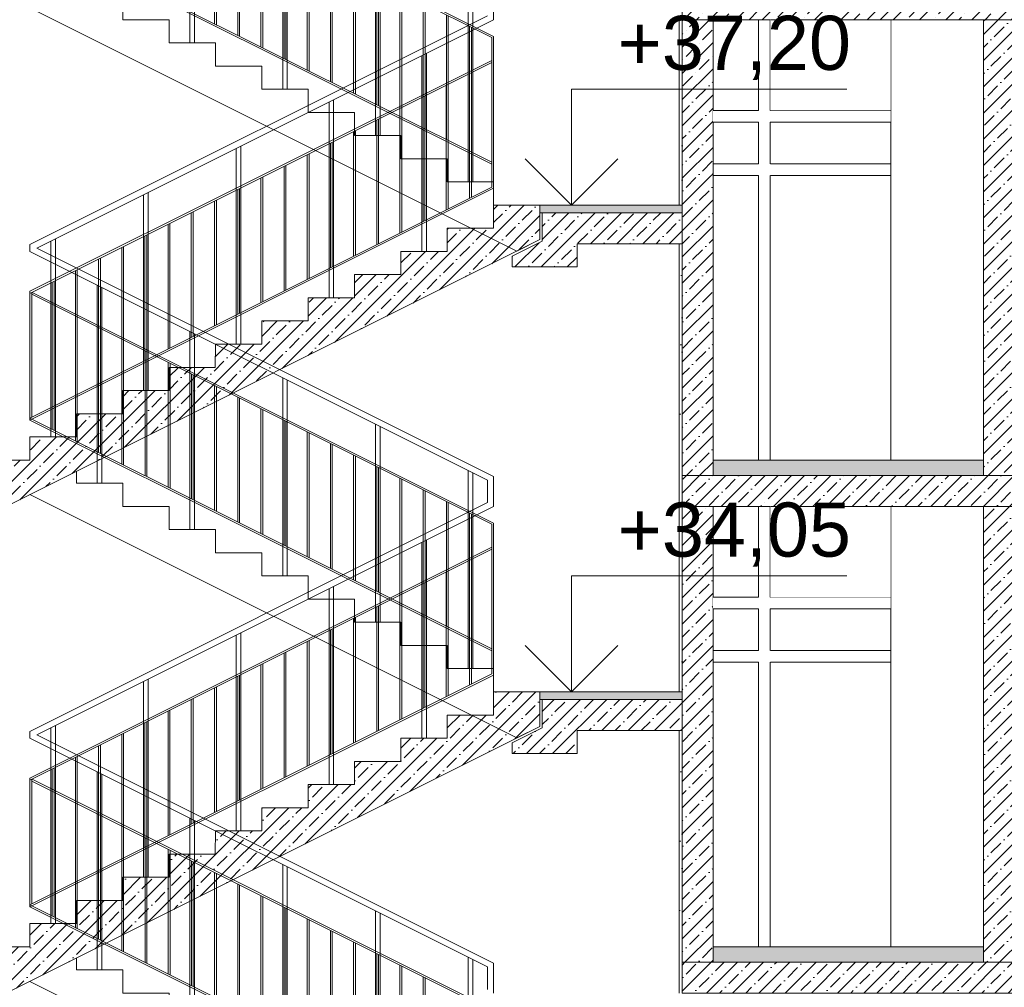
# Model space of a CAD drawing. Header units: millimetres. Extents: x -7244646 to -5701154, y 5723682 to 6071635.
# Tile 189 of 256: x -6390149 to -6383777, y 5771947 to 5778209. Entities that reach past the tile are written whole.
import ezdxf

# ---------------------------------------------------------------- set-up
doc = ezdxf.new("R2010")
doc.units = ezdxf.units.MM
doc.header["$MEASUREMENT"] = 0
doc.set_wipeout_variables(frame=1)
doc.linetypes.add('Wipeout_Contour', pattern=[1000, 0, -1000])
for name, color, linetype, lineweight in [('0_Ном._пера__1', 7, 'Continuous', 0), ('0_Ном._пера__120', 7, 'Continuous', 0), ('0_Ном._пера__18', 9, 'Continuous', 5), ('0_Ном._пера__21', 7, 'Continuous', 5), ('АР-вертикальная связь - Лестница.АР_Ном._пера__1', 7, 'Continuous', 0), ('АР-Чертеж-Размеры.АР_Ном._пера__1', 7, 'Continuous', 0)]:
    doc.layers.add(name, color=color, linetype=linetype, lineweight=lineweight)
doc.layers.add('АР-Чертеж-Размеры.АР', color=7, linetype='Continuous')
doc.styles.add('РЎР“Р•РќР•Р\xa0Р\x98Р\xa0_РЎРўР\x98Р›Р¬_2', font='arial.ttf')
doc.dimstyles.new('СГЕНЕРИР_СТИЛЬ__1', dxfattribs={"dimtxt": 500, "dimasz": 237.5, "dimexe": 0.18, "dimexo": 43263.067461, "dimgap": 0, "dimtad": 1, "dimlfac": 0.001, "dimzin": 0, "dimdsep": 46, "dimtxsty": 'РЎР“Р•РќР•Р\xa0Р\x98Р\xa0_РЎРўР\x98Р›Р¬_2', "dimblk": 'ARROWHEAD_6', "dimblk1": 'ARROWHEAD_6', "dimblk2": 'ARROWHEAD_6', "dimcen": 0.09, "dimclrd": 7, "dimclre": 7, "dimclrt": 7, "dimadec": 0, "dimazin": 0, "dimtfac": 1, "dimtdec": 4, "dimtmove": 2, "dimatfit": 3, "dimfxl": 1, "dimtolj": 1, "dimtzin": 0, "dimarcsym": 0})
pattern_1 = [(45, (-7387333.12, 5739809.18), (-84.852814, 84.852814), []), (45, (-7387375.54, 5739851.61), (-84.852814, 84.852814), [90, -30, 0, -30])]
pattern_2 = [(45, (-7387333.12, 5740159.18), (-111.369318, 111.369318), [0, -105, 0, -157.5]), (110, (-7386983.12, 5740159.18), (148.001588, 53.868173), [0, -77, 0, -133])]

# ---------------------------------------------------------------- blocks, each defined once
blk = doc.blocks.new('*D52', base_point=(-7387333.1, 5739809.2))
at = {"layer": 'АР-Чертеж-Размеры.АР_Ном._пера__1', "color": 7, "linetype": 'Continuous', "lineweight": 0, "transparency": 16777216}
for p, q in [((-6411439.3, 5858499.2), (-6411439.3, 5858686.7)), ((-6411314.3, 5858374.2), (-6411564.3, 5858624.2)), ((-6388218.7, 5858499.2), (-6411673.7, 5858499.2)), ((-6411439.3, 5738589.2), (-6411439.3, 5858499.2)), ((-6411564.3, 5738714.2), (-6411314.3, 5738464.2)), ((-6411204.9, 5738589.2), (-6411673.7, 5738589.2)), ((-6411439.3, 5738401.7), (-6411439.3, 5738589.2))]:
    blk.add_line(p, q, dxfattribs=at)
at = {"layer": 'АР-Чертеж-Размеры.АР_Ном._пера__1', "color": 7, "lineweight": 0, "transparency": 16777216, "insert": (-6411889.3, 5853972.3), "char_height": 500, "attachment_point": 7, "rotation": 90, "style": 'РЎР“Р•РќР•Р\xa0Р\x98Р\xa0_РЎРўР\x98Р›Р¬_2'}
blk.add_mtext('\\A1;{\\pql;\\fArial|b0|i0|c204|p0;\\W1.000000;119,91}', dxfattribs=at)
blk = doc.blocks.new('ARROWHEAD_6')
at = {"color": 0, "linetype": 'Continuous', "lineweight": 0}
for p, q in [((-0.5, -0.5), (0.5, 0.5)), ((0, 0), (-1, 0))]:
    blk.add_line(p, q, dxfattribs=at)
blk = doc.blocks.new('Линейный Размер_48_3', base_point=(-6386578.7, 5745359.2))
at = {"layer": 'АР-Чертеж-Размеры.АР_Ном._пера__1', "color": 7, "linetype": 'Continuous', "lineweight": 0}
for p, q in [((-6386578.7, 5777009.2), (-6386578.7, 5777759.2)), ((-6386578.7, 5777759.2), (-6384797.2, 5777759.2)), ((-6386578.7, 5777009.2), (-6386878.7, 5777309.2)), ((-6386278.7, 5777309.2), (-6386578.7, 5777009.2)), ((-6386578.7, 5777009.2), (-6386803.7, 5777009.2)), ((-6386578.7, 5777009.2), (-6386353.7, 5777009.2)), ((-6386578.7, 5773859.2), (-6386578.7, 5774609.2)), ((-6386578.7, 5774609.2), (-6384797.2, 5774609.2)), ((-6386578.7, 5773859.2), (-6386878.7, 5774159.2)), ((-6386278.7, 5774159.2), (-6386578.7, 5773859.2)), ((-6386578.7, 5773859.2), (-6386803.7, 5773859.2)), ((-6386578.7, 5773859.2), (-6386353.7, 5773859.2))]:
    blk.add_line(p, q, dxfattribs=at)
at = {"layer": 'АР-Чертеж-Размеры.АР_Ном._пера__1', "color": 7, "lineweight": 0, "char_height": 350, "attachment_point": 7, "style": 'РЎР“Р•РќР•Р\xa0Р\x98Р\xa0_РЎРўР\x98Р›Р¬_2'}
for s, insert in [('\\A1;{\\pql;\\fArial|b0|i0|c204|p0;\\W1.000000;+37,20}', (-6386278.7, 5777819.2)), ('\\A1;{\\pql;\\fArial|b0|i0|c204|p0;\\W1.000000;+34,05}', (-6386278.7, 5774669.2))]:
    blk.add_mtext(s, dxfattribs=dict(at, insert=insert))

msp = doc.modelspace()

# ---------------------------------------------------------------- hatches: boundary and pattern name
at = {"layer": '0_Ном._пера__1', "linetype": 'Continuous', "lineweight": 0}
h = msp.add_hatch(dxfattribs=at)
h.set_pattern_fill('ШТУКАТУРКА__ГИПС_01_0003', style=0, pattern_type=2)
h.set_pattern_definition(pattern_2)
h.paths.add_polyline_path([(-6385882.134, 5778209.18), (-6385882.134, 5777009.18), (-6385862.134, 5777009.18), (-6385862.134, 5778209.18)])
h = msp.add_hatch(dxfattribs=at)
h.set_pattern_fill('ЖЕЛЕЗОБЕТОН__PROJECT__0003', style=0, pattern_type=2)
h.set_pattern_definition(pattern_1)
h.paths.add_polyline_path([(-6383662.356, 5778209.18), (-6383912.356, 5778209.18), (-6383912.356, 5775259.18), (-6383662.356, 5775259.18)])
h = msp.add_hatch(dxfattribs=at)
h.set_pattern_fill('ШТУКАТУРКА__ГИПС_01_0003', style=0, pattern_type=2)
h.set_pattern_definition(pattern_2)
h.paths.add_polyline_path([(-6385882.134, 5776759.18), (-6385882.134, 5775274.18), (-6385862.134, 5775274.18), (-6385862.134, 5776759.18)])
h = msp.add_hatch(dxfattribs=at)
h.set_pattern_fill('ШТУКАТУРКА__ГИПС_01_0003', style=0, pattern_type=2)
h.set_pattern_definition(pattern_2)
h.paths.add_polyline_path([(-6385882.134, 5775059.18), (-6385882.134, 5773859.18), (-6385862.134, 5773859.18), (-6385862.134, 5775059.18)])
h = msp.add_hatch(dxfattribs=at)
h.set_pattern_fill('ЖЕЛЕЗОБЕТОН__PROJECT__0003', style=0, pattern_type=2)
h.set_pattern_definition(pattern_1)
h.paths.add_polyline_path([(-6383662.356, 5775059.18), (-6383912.356, 5775059.18), (-6383912.356, 5772109.18), (-6383662.356, 5772109.18)])
h = msp.add_hatch(dxfattribs=at)
h.set_pattern_fill('ШТУКАТУРКА__ГИПС_01_0003', style=0, pattern_type=2)
h.set_pattern_definition(pattern_2)
h.paths.add_polyline_path([(-6385882.134, 5773609.18), (-6385882.134, 5772124.18), (-6385862.134, 5772124.18), (-6385862.134, 5773609.18)])
h = msp.add_hatch(dxfattribs=at)
h.set_pattern_fill('ЖЕЛЕЗОБЕТОН__PROJECT__0003', style=0, pattern_type=2)
h.set_pattern_definition(pattern_1)
h.paths.add_polyline_path([(-6385862.134, 5772109.18), (-6385862.134, 5771909.18), (-6378784.171, 5771909.18), (-6378784.171, 5772109.18)])
at = {"layer": '0_Ном._пера__18', "linetype": 'Continuous', "lineweight": 5}
for points in [[(-6386782.137, 5776959.18), (-6385862.134, 5776959.18), (-6385862.134, 5777009.18), (-6386782.137, 5777009.18)], [(-6385662.134, 5775259.18), (-6383912.356, 5775259.18), (-6383912.356, 5775359.18), (-6385662.134, 5775359.18)], [(-6386782.137, 5773809.18), (-6385862.134, 5773809.18), (-6385862.134, 5773859.18), (-6386782.137, 5773859.18)], [(-6385662.134, 5772109.18), (-6383912.356, 5772109.18), (-6383912.356, 5772209.18), (-6385662.134, 5772209.18)]]:
    msp.add_hatch(color=9, dxfattribs=at).paths.add_polyline_path(points)
at = {"layer": 'АР-вертикальная связь - Лестница.АР_Ном._пера__1', "linetype": 'Continuous', "lineweight": 0}
h = msp.add_hatch(dxfattribs=at)
h.set_pattern_fill('ЖЕЛЕЗОБЕТОН__PROJECT__0003', style=0, pattern_type=2)
h.set_pattern_definition(pattern_1)
h.paths.add_polyline_path([(-6390382.137, 5775359.18), (-6390382.137, 5775152.344), (-6390215.366, 5775068.958), (-6390088.539, 5775132.372), (-6386782.137, 5776785.573), (-6386782.137, 5777009.18), (-6386807.137, 5777009.18), (-6387082.137, 5777009.18), (-6387082.137, 5776859.18), (-6387382.137, 5776859.18), (-6387382.137, 5776709.18), (-6387682.137, 5776709.18), (-6387682.137, 5776559.18), (-6387982.137, 5776559.18), (-6387982.137, 5776409.18), (-6388282.137, 5776409.18), (-6388282.137, 5776259.18), (-6388582.137, 5776259.18), (-6388582.137, 5776109.18), (-6388882.137, 5776109.18), (-6388882.858, 5775959.18), (-6389182.137, 5775959.18), (-6389182.137, 5775809.18), (-6389482.137, 5775809.18), (-6389482.137, 5775659.18), (-6389782.137, 5775659.18), (-6389782.137, 5775509.18), (-6390082.137, 5775509.18), (-6390082.137, 5775359.18)])
h = msp.add_hatch(dxfattribs=at)
h.set_pattern_fill('ЖЕЛЕЗОБЕТОН__PROJECT__0003', style=0, pattern_type=2)
h.set_pattern_definition(pattern_1)
h.paths.add_polyline_path([(-6386767.137, 5776776.303), (-6386962.137, 5776678.803), (-6386962.137, 5776609.18), (-6386542.137, 5776609.18), (-6386542.137, 5776759.18), (-6385862.134, 5776759.18), (-6385862.134, 5776799.18), (-6385862.134, 5776959.18), (-6386767.137, 5776959.18)])
h = msp.add_hatch(dxfattribs=at)
h.set_pattern_fill('ЖЕЛЕЗОБЕТОН__PROJECT__0003', style=0, pattern_type=2)
h.set_pattern_definition(pattern_1)
h.paths.add_polyline_path([(-6390382.137, 5772209.18), (-6390382.137, 5772002.344), (-6390215.366, 5771918.958), (-6390088.539, 5771982.372), (-6386782.137, 5773635.573), (-6386782.137, 5773859.18), (-6386807.137, 5773859.18), (-6387082.137, 5773859.18), (-6387082.137, 5773709.18), (-6387382.137, 5773709.18), (-6387382.137, 5773559.18), (-6387682.137, 5773559.18), (-6387682.137, 5773409.18), (-6387982.137, 5773409.18), (-6387982.137, 5773259.18), (-6388282.137, 5773259.18), (-6388282.137, 5773109.18), (-6388582.137, 5773109.18), (-6388582.137, 5772959.18), (-6388882.137, 5772959.18), (-6388882.858, 5772809.18), (-6389182.137, 5772809.18), (-6389182.137, 5772659.18), (-6389482.137, 5772659.18), (-6389482.137, 5772509.18), (-6389782.137, 5772509.18), (-6389782.137, 5772359.18), (-6390082.137, 5772359.18), (-6390082.137, 5772209.18)])
h = msp.add_hatch(dxfattribs=at)
h.set_pattern_fill('ЖЕЛЕЗОБЕТОН__PROJECT__0003', style=0, pattern_type=2)
h.set_pattern_definition(pattern_1)
h.paths.add_polyline_path([(-6386767.137, 5773626.303), (-6386962.137, 5773528.803), (-6386962.137, 5773459.18), (-6386542.137, 5773459.18), (-6386542.137, 5773609.18), (-6385862.134, 5773609.18), (-6385862.134, 5773649.18), (-6385862.134, 5773809.18), (-6386767.137, 5773809.18)])

# ---------------------------------------------------------------- linework, layer by layer
at = {"layer": '0_Ном._пера__1', "color": 7, "linetype": 'Continuous', "lineweight": 0}
for p, q in [((-6385882.134, 5778209.18), (-6385882.137, 5777009.18)), ((-6385862.134, 5778209.18), (-6385882.134, 5778209.18)), ((-6385662.134, 5778209.18), (-6385862.134, 5778209.18)), ((-6384512.353, 5775359.18), (-6384512.353, 5778209.18)), ((-6383912.356, 5778209.18), (-6383912.356, 5775374.18)), ((-6385291.529, 5777276.68), (-6384512.353, 5777276.68)), ((-6385291.529, 5777201.68), (-6384512.353, 5777201.68)), ((-6385882.137, 5776759.18), (-6385882.133, 5775059.18)), ((-6385882.134, 5775059.18), (-6385882.137, 5773859.18)), ((-6385862.134, 5775059.18), (-6385882.134, 5775059.18)), ((-6385662.134, 5775059.18), (-6385862.134, 5775059.18)), ((-6384512.353, 5772209.18), (-6384512.353, 5775059.18)), ((-6383912.356, 5775059.18), (-6383912.356, 5772224.18)), ((-6385291.529, 5774126.68), (-6384512.353, 5774126.68)), ((-6385291.529, 5774051.68), (-6384512.353, 5774051.68)), ((-6385882.137, 5773609.18), (-6385882.133, 5771909.18))]:
    msp.add_line(p, q, dxfattribs=at)
at = {"layer": '0_Ном._пера__1', "color": 7, "linetype": 'Continuous', "lineweight": 0, "flags": 128}
for points in [[(-6386782.137, 5776959.18), (-6385862.134, 5776959.18), (-6385862.134, 5777009.18), (-6386782.137, 5777009.18)], [(-6385662.134, 5775259.18), (-6383912.356, 5775259.18), (-6383912.356, 5775359.18), (-6385662.134, 5775359.18)], [(-6386782.137, 5773809.18), (-6385862.134, 5773809.18), (-6385862.134, 5773859.18), (-6386782.137, 5773859.18)], [(-6385662.134, 5772109.18), (-6383912.356, 5772109.18), (-6383912.356, 5772209.18), (-6385662.134, 5772209.18)]]:
    msp.add_lwpolyline(points, close=True, dxfattribs=at)
at = {"layer": '0_Ном._пера__120', "color": 7, "linetype": 'Continuous', "lineweight": 0}
for p, q in [((-6387093.986, 5778093.764), (-6390070.287, 5779581.914)), ((-6387082.137, 5778101.255), (-6390068.645, 5779594.509)), ((-6387093.986, 5777287.18), (-6390082.137, 5778781.255)), ((-6387093.986, 5777273.764), (-6390082.137, 5778767.839)), ((-6387082.137, 5778403.616), (-6387082.137, 5778208.819)), ((-6390082.137, 5776753.541), (-6387122.137, 5778233.541)), ((-6390037.34, 5776731.218), (-6387082.137, 5778208.819)), ((-6390082.137, 5776451.18), (-6387093.986, 5777945.255)), ((-6390082.137, 5776437.764), (-6387093.986, 5777931.839)), ((-6390082.137, 5775631.18), (-6387093.986, 5777125.255)), ((-6390082.137, 5775617.764), (-6387082.137, 5777117.764)), ((-6390082.137, 5776753.541), (-6390082.137, 5776708.895)), ((-6387122.137, 5775228.895), (-6390082.137, 5776708.895)), ((-6387082.137, 5775253.616), (-6390037.34, 5776731.218)), ((-6387082.137, 5774951.255), (-6390068.645, 5776444.509)), ((-6387093.986, 5774943.764), (-6390070.287, 5776431.914)), ((-6387093.986, 5774137.18), (-6390082.137, 5775631.255)), ((-6387093.986, 5774123.764), (-6390082.137, 5775617.839)), ((-6387122.137, 5775228.895), (-6387122.137, 5775083.541)), ((-6387082.137, 5775253.616), (-6387082.137, 5775058.819)), ((-6390082.137, 5773603.541), (-6387122.137, 5775083.541)), ((-6390037.34, 5773581.218), (-6387082.137, 5775058.819)), ((-6390082.137, 5773301.18), (-6387093.986, 5774795.255)), ((-6390082.137, 5773287.764), (-6387093.986, 5774781.839)), ((-6390082.137, 5772481.18), (-6387093.986, 5773975.255)), ((-6390082.137, 5772467.764), (-6387082.137, 5773967.764)), ((-6390082.137, 5773603.541), (-6390082.137, 5773558.895)), ((-6387082.137, 5772103.616), (-6390037.34, 5773581.218)), ((-6387122.137, 5772078.895), (-6390082.137, 5773558.895)), ((-6387093.986, 5771793.764), (-6390070.287, 5773281.914)), ((-6387082.137, 5771801.255), (-6390068.645, 5773294.509)), ((-6387093.986, 5770987.18), (-6390082.137, 5772481.255)), ((-6387093.986, 5770973.764), (-6390082.137, 5772467.839)), ((-6387122.137, 5772078.895), (-6387122.137, 5771933.541)), ((-6387082.137, 5772103.616), (-6387082.137, 5771908.819))]:
    msp.add_line(p, q, dxfattribs=at)
for points in [[(-6389046.986, 5779341.319), (-6389046.986, 5778059.18)], [(-6389016.986, 5779326.319), (-6389016.986, 5778059.18)], [(-6388887.836, 5778184.105), (-6388887.836, 5778990.688)], [(-6388446.988, 5779041.32), (-6388446.988, 5777759.18)], [(-6388416.988, 5779026.32), (-6388416.988, 5777759.18)], [(-6388875.986, 5778178.18), (-6388875.986, 5778984.764)], [(-6388737.836, 5778109.105), (-6388737.836, 5778915.688)], [(-6388725.986, 5778103.18), (-6388725.986, 5778909.764)], [(-6388587.836, 5778034.105), (-6388587.836, 5778840.688)], [(-6388575.986, 5778028.18), (-6388575.986, 5778834.764)], [(-6388437.986, 5777959.18), (-6388437.986, 5778765.761)], [(-6388426.137, 5777953.255), (-6388426.137, 5778759.839)], [(-6387846.984, 5778741.318), (-6387846.984, 5777459.18)], [(-6388287.836, 5777884.105), (-6388287.836, 5778690.688)], [(-6388275.986, 5777878.18), (-6388275.986, 5778684.764)], [(-6387816.984, 5778726.318), (-6387816.984, 5777459.18)], [(-6388137.836, 5777809.105), (-6388137.836, 5778615.688)], [(-6388125.986, 5777803.18), (-6388125.986, 5778609.764)], [(-6387987.836, 5777734.105), (-6387987.836, 5778540.688)], [(-6387975.986, 5777728.18), (-6387975.986, 5778534.764)], [(-6390082.137, 5778285.573), (-6386932.137, 5776710.573), (-6386782.137, 5776785.573), (-6386782.137, 5777009.18), (-6387082.137, 5777009.18), (-6387082.137, 5777159.18), (-6387382.137, 5777159.18), (-6387382.137, 5777309.18), (-6387682.137, 5777309.18), (-6387682.137, 5777459.18), (-6387982.137, 5777459.18), (-6387982.137, 5777609.18), (-6388282.137, 5777609.18), (-6388282.137, 5777759.18), (-6388582.137, 5777759.18), (-6388582.137, 5777909.18), (-6388882.137, 5777909.18), (-6388882.137, 5778059.18), (-6389182.137, 5778059.18), (-6389182.137, 5778209.18), (-6389482.137, 5778209.18), (-6389482.137, 5778359.18), (-6389782.137, 5778359.18), (-6389782.137, 5778435.573)], [(-6387837.986, 5777659.18), (-6387837.986, 5778465.761)], [(-6387826.137, 5777653.255), (-6387826.137, 5778459.839)], [(-6387246.986, 5778441.319), (-6387246.986, 5777159.18)], [(-6387216.986, 5778426.319), (-6387216.986, 5777159.18)], [(-6387687.836, 5777584.105), (-6387687.836, 5778390.688)], [(-6387675.986, 5777578.18), (-6387675.986, 5778384.764)], [(-6387537.836, 5777509.105), (-6387537.836, 5778315.688)], [(-6387525.986, 5777503.18), (-6387525.986, 5778309.764)], [(-6387387.836, 5777434.105), (-6387387.836, 5778240.688)], [(-6387375.986, 5777428.18), (-6387375.986, 5778234.764)], [(-6387237.986, 5777359.18), (-6387237.986, 5778165.761)], [(-6387226.137, 5777353.255), (-6387226.137, 5778159.839)], [(-6387082.137, 5777267.764), (-6387082.137, 5778101.255)], [(-6387093.986, 5777273.688), (-6387093.986, 5778093.764)], [(-6387547.137, 5777976.319), (-6387547.137, 5776709.18)], [(-6387517.137, 5777991.319), (-6387517.137, 5776709.18)], [(-6387093.986, 5777125.255), (-6387093.986, 5777934.839)], [(-6387082.137, 5777117.764), (-6387082.137, 5777940.764)], [(-6387237.986, 5777053.255), (-6387237.986, 5777859.839)], [(-6387226.137, 5777059.177), (-6387226.137, 5777865.764)], [(-6387387.986, 5776978.255), (-6387387.986, 5777784.839)], [(-6387376.137, 5776984.18), (-6387376.137, 5777790.764)], [(-6387526.137, 5776909.18), (-6387526.137, 5777715.761)], [(-6388147.137, 5777676.319), (-6388147.137, 5776409.18)], [(-6388117.137, 5777691.319), (-6388117.137, 5776409.18)], [(-6387537.986, 5776903.255), (-6387537.986, 5777709.839)], [(-6387688.137, 5776828.18), (-6387688.137, 5777634.764)], [(-6387676.287, 5776834.105), (-6387676.287, 5777640.688)], [(-6387838.137, 5776753.18), (-6387838.137, 5777559.764)], [(-6387826.287, 5776759.105), (-6387826.287, 5777565.688)], [(-6387988.137, 5776678.18), (-6387988.137, 5777484.764)], [(-6387976.287, 5776684.105), (-6387976.287, 5777490.688)], [(-6388137.986, 5776603.255), (-6388137.986, 5777409.839)], [(-6388126.137, 5776609.18), (-6388126.137, 5777415.761)], [(-6388747.135, 5777376.32), (-6388747.135, 5776109.18)], [(-6388717.135, 5777391.32), (-6388717.135, 5776109.18)], [(-6388288.137, 5776528.18), (-6388288.137, 5777334.764)], [(-6388276.287, 5776534.105), (-6388276.287, 5777340.688)], [(-6388438.137, 5776453.18), (-6388438.137, 5777259.764)], [(-6388426.287, 5776459.105), (-6388426.287, 5777265.688)], [(-6388588.137, 5776378.18), (-6388588.137, 5777184.764)], [(-6388576.287, 5776384.105), (-6388576.287, 5777190.688)], [(-6389347.139, 5777076.318), (-6389347.139, 5775809.18)], [(-6389317.139, 5777091.318), (-6389317.139, 5775809.18)], [(-6388737.986, 5776303.255), (-6388737.986, 5777109.839)], [(-6388726.137, 5776309.18), (-6388726.137, 5777115.761)], [(-6388888.137, 5776228.18), (-6388888.137, 5777034.764)], [(-6388876.287, 5776234.105), (-6388876.287, 5777040.688)], [(-6390382.137, 5775359.18), (-6390082.137, 5775359.18), (-6390082.137, 5775509.18), (-6389782.137, 5775509.18), (-6389782.137, 5775659.18), (-6389482.137, 5775659.18), (-6389482.137, 5775809.18), (-6389182.137, 5775809.18), (-6389182.137, 5775959.18), (-6388882.858, 5775959.18), (-6388882.137, 5776109.18), (-6388582.137, 5776109.18), (-6388582.137, 5776259.18), (-6388282.137, 5776259.18), (-6388282.137, 5776409.18), (-6387982.137, 5776409.18), (-6387982.137, 5776559.18), (-6387682.137, 5776559.18), (-6387682.137, 5776709.18), (-6387382.137, 5776709.18), (-6387382.137, 5776859.18), (-6387082.137, 5776859.18), (-6387082.137, 5777009.18), (-6386782.137, 5777009.18), (-6386782.137, 5776785.573), (-6390215.366, 5775068.958)], [(-6389038.137, 5776153.18), (-6389038.137, 5776959.764)], [(-6389026.287, 5776159.105), (-6389026.287, 5776965.688)], [(-6389176.287, 5776084.105), (-6389176.287, 5776890.688)], [(-6389188.137, 5776078.18), (-6389188.137, 5776884.764)], [(-6389947.137, 5776776.319), (-6389947.137, 5775509.18)], [(-6389917.137, 5776791.319), (-6389917.137, 5775509.18)], [(-6389337.986, 5776003.255), (-6389337.986, 5776809.839)], [(-6389326.137, 5776009.18), (-6389326.137, 5776815.761)], [(-6389488.137, 5775928.18), (-6389488.137, 5776734.764)], [(-6389476.287, 5775934.105), (-6389476.287, 5776740.688)], [(-6389638.137, 5775853.18), (-6389638.137, 5776659.764)], [(-6389626.287, 5775859.105), (-6389626.287, 5776665.688)], [(-6389788.137, 5775778.18), (-6389788.137, 5776584.764)], [(-6389776.287, 5775784.105), (-6389776.287, 5776590.688)], [(-6389937.986, 5775703.255), (-6389937.986, 5776509.839)], [(-6389926.137, 5775709.18), (-6389926.137, 5776515.761)], [(-6390082.137, 5775617.764), (-6390082.137, 5776451.18)], [(-6390070.287, 5775637.105), (-6390070.287, 5776443.688)], [(-6389646.986, 5776491.319), (-6389646.986, 5775209.18)], [(-6389616.986, 5776476.319), (-6389616.986, 5775209.18)], [(-6389937.986, 5775559.177), (-6389937.986, 5776365.764)], [(-6389926.137, 5775553.255), (-6389926.137, 5776359.839)], [(-6389787.986, 5775484.18), (-6389787.986, 5776290.764)], [(-6389776.137, 5775478.255), (-6389776.137, 5776284.839)], [(-6389637.986, 5775409.18), (-6389637.986, 5776215.761)], [(-6389626.137, 5775403.255), (-6389626.137, 5776209.839)], [(-6389046.986, 5776191.319), (-6389046.986, 5774909.18)], [(-6389487.836, 5775334.105), (-6389487.836, 5776140.688)], [(-6389475.986, 5775328.18), (-6389475.986, 5776134.764)], [(-6389016.986, 5776176.319), (-6389016.986, 5774909.18)], [(-6389337.836, 5775259.105), (-6389337.836, 5776065.688)], [(-6389325.986, 5775253.18), (-6389325.986, 5776059.764)], [(-6389187.836, 5775184.105), (-6389187.836, 5775990.688)], [(-6389175.986, 5775178.18), (-6389175.986, 5775984.764)], [(-6389037.986, 5775109.18), (-6389037.986, 5775915.761)], [(-6389026.137, 5775103.255), (-6389026.137, 5775909.839)], [(-6388446.988, 5775891.32), (-6388446.988, 5774609.18)], [(-6388416.988, 5775876.32), (-6388416.988, 5774609.18)], [(-6388887.836, 5775034.105), (-6388887.836, 5775840.688)], [(-6388875.986, 5775028.18), (-6388875.986, 5775834.764)], [(-6388737.836, 5774959.105), (-6388737.836, 5775765.688)], [(-6388725.986, 5774953.18), (-6388725.986, 5775759.764)], [(-6388587.836, 5774884.105), (-6388587.836, 5775690.688)], [(-6388575.986, 5774878.18), (-6388575.986, 5775684.764)], [(-6388437.986, 5774809.18), (-6388437.986, 5775615.761)], [(-6388426.137, 5774803.255), (-6388426.137, 5775609.839)], [(-6387846.984, 5775591.318), (-6387846.984, 5774309.18)], [(-6387816.984, 5775576.318), (-6387816.984, 5774309.18)], [(-6388287.836, 5774734.105), (-6388287.836, 5775540.688)], [(-6388275.986, 5774728.18), (-6388275.986, 5775534.764)], [(-6388137.836, 5774659.105), (-6388137.836, 5775465.688)], [(-6388125.986, 5774653.18), (-6388125.986, 5775459.764)], [(-6387987.836, 5774584.105), (-6387987.836, 5775390.688)], [(-6387975.986, 5774578.18), (-6387975.986, 5775384.764)], [(-6387837.986, 5774509.18), (-6387837.986, 5775315.761)], [(-6387826.137, 5774503.255), (-6387826.137, 5775309.839)], [(-6390082.137, 5775135.573), (-6386932.137, 5773560.573), (-6386782.137, 5773635.573), (-6386782.137, 5773859.18), (-6387082.137, 5773859.18), (-6387082.137, 5774009.18), (-6387382.137, 5774009.18), (-6387382.137, 5774159.18), (-6387682.137, 5774159.18), (-6387682.137, 5774309.18), (-6387982.137, 5774309.18), (-6387982.137, 5774459.18), (-6388282.137, 5774459.18), (-6388282.137, 5774609.18), (-6388582.137, 5774609.18), (-6388582.137, 5774759.18), (-6388882.137, 5774759.18), (-6388882.137, 5774909.18), (-6389182.137, 5774909.18), (-6389182.137, 5775059.18), (-6389482.137, 5775059.18), (-6389482.137, 5775209.18), (-6389782.137, 5775209.18), (-6389782.137, 5775285.573)], [(-6387687.836, 5774434.105), (-6387687.836, 5775240.688)], [(-6387675.986, 5774428.18), (-6387675.986, 5775234.764)], [(-6387246.986, 5775291.319), (-6387246.986, 5774009.18)], [(-6387216.986, 5775276.319), (-6387216.986, 5774009.18)], [(-6387537.836, 5774359.105), (-6387537.836, 5775165.688)], [(-6387525.986, 5774353.18), (-6387525.986, 5775159.764)], [(-6387387.836, 5774284.105), (-6387387.836, 5775090.688)], [(-6387375.986, 5774278.18), (-6387375.986, 5775084.764)], [(-6387237.986, 5774209.18), (-6387237.986, 5775015.761)], [(-6387226.137, 5774203.255), (-6387226.137, 5775009.839)], [(-6387093.986, 5774123.688), (-6387093.986, 5774943.764)], [(-6387082.137, 5774117.764), (-6387082.137, 5774951.255)], [(-6387547.137, 5774826.319), (-6387547.137, 5773559.18)], [(-6387517.137, 5774841.319), (-6387517.137, 5773559.18)], [(-6387093.986, 5773975.255), (-6387093.986, 5774784.839)], [(-6387082.137, 5773967.764), (-6387082.137, 5774790.764)], [(-6387237.986, 5773903.255), (-6387237.986, 5774709.839)], [(-6387226.137, 5773909.177), (-6387226.137, 5774715.764)], [(-6387387.986, 5773828.255), (-6387387.986, 5774634.839)], [(-6387376.137, 5773834.18), (-6387376.137, 5774640.764)], [(-6388117.137, 5774541.319), (-6388117.137, 5773259.18)], [(-6387537.986, 5773753.255), (-6387537.986, 5774559.839)], [(-6387526.137, 5773759.18), (-6387526.137, 5774565.761)], [(-6388147.137, 5774526.319), (-6388147.137, 5773259.18)], [(-6387688.137, 5773678.18), (-6387688.137, 5774484.764)], [(-6387676.287, 5773684.105), (-6387676.287, 5774490.688)], [(-6387838.137, 5773603.18), (-6387838.137, 5774409.764)], [(-6387826.287, 5773609.105), (-6387826.287, 5774415.688)], [(-6387976.287, 5773534.105), (-6387976.287, 5774340.688)], [(-6387988.137, 5773528.18), (-6387988.137, 5774334.764)], [(-6388747.135, 5774226.32), (-6388747.135, 5772959.18)], [(-6388717.135, 5774241.32), (-6388717.135, 5772959.18)], [(-6388137.986, 5773453.255), (-6388137.986, 5774259.839)], [(-6388126.137, 5773459.18), (-6388126.137, 5774265.761)], [(-6388288.137, 5773378.18), (-6388288.137, 5774184.764)], [(-6388276.287, 5773384.105), (-6388276.287, 5774190.688)], [(-6388438.137, 5773303.18), (-6388438.137, 5774109.764)], [(-6388426.287, 5773309.105), (-6388426.287, 5774115.688)], [(-6388588.137, 5773228.18), (-6388588.137, 5774034.764)], [(-6388576.287, 5773234.105), (-6388576.287, 5774040.688)], [(-6388737.986, 5773153.255), (-6388737.986, 5773959.839)], [(-6388726.137, 5773159.18), (-6388726.137, 5773965.761)], [(-6389347.139, 5773926.318), (-6389347.139, 5772659.18)], [(-6389317.139, 5773941.318), (-6389317.139, 5772659.18)], [(-6388876.287, 5773084.105), (-6388876.287, 5773890.688)], [(-6390382.137, 5772209.18), (-6390082.137, 5772209.18), (-6390082.137, 5772359.18), (-6389782.137, 5772359.18), (-6389782.137, 5772509.18), (-6389482.137, 5772509.18), (-6389482.137, 5772659.18), (-6389182.137, 5772659.18), (-6389182.137, 5772809.18), (-6388882.858, 5772809.18), (-6388882.137, 5772959.18), (-6388582.137, 5772959.18), (-6388582.137, 5773109.18), (-6388282.137, 5773109.18), (-6388282.137, 5773259.18), (-6387982.137, 5773259.18), (-6387982.137, 5773409.18), (-6387682.137, 5773409.18), (-6387682.137, 5773559.18), (-6387382.137, 5773559.18), (-6387382.137, 5773709.18), (-6387082.137, 5773709.18), (-6387082.137, 5773859.18), (-6386782.137, 5773859.18), (-6386782.137, 5773635.573), (-6390215.366, 5771918.958)], [(-6388888.137, 5773078.18), (-6388888.137, 5773884.764)], [(-6389038.137, 5773003.18), (-6389038.137, 5773809.764)], [(-6389026.287, 5773009.105), (-6389026.287, 5773815.688)], [(-6389188.137, 5772928.18), (-6389188.137, 5773734.764)], [(-6389176.287, 5772934.105), (-6389176.287, 5773740.688)], [(-6389917.137, 5773641.319), (-6389917.137, 5772359.18)], [(-6389337.986, 5772853.255), (-6389337.986, 5773659.839)], [(-6389326.137, 5772859.18), (-6389326.137, 5773665.761)], [(-6389947.137, 5773626.319), (-6389947.137, 5772359.18)], [(-6389488.137, 5772778.18), (-6389488.137, 5773584.764)], [(-6389476.287, 5772784.105), (-6389476.287, 5773590.688)], [(-6389638.137, 5772703.18), (-6389638.137, 5773509.764)], [(-6389626.287, 5772709.105), (-6389626.287, 5773515.688)], [(-6389788.137, 5772628.18), (-6389788.137, 5773434.764)], [(-6389776.287, 5772634.105), (-6389776.287, 5773440.688)], [(-6389937.986, 5772553.255), (-6389937.986, 5773359.839)], [(-6389926.137, 5772559.18), (-6389926.137, 5773365.761)], [(-6389646.986, 5773341.319), (-6389646.986, 5772059.18)], [(-6389616.986, 5773326.319), (-6389616.986, 5772059.18)], [(-6390082.137, 5772467.764), (-6390082.137, 5773301.18)], [(-6390070.287, 5772487.105), (-6390070.287, 5773293.688)], [(-6389937.986, 5772409.177), (-6389937.986, 5773215.764)], [(-6389926.137, 5772403.255), (-6389926.137, 5773209.839)], [(-6389787.986, 5772334.18), (-6389787.986, 5773140.764)], [(-6389776.137, 5772328.255), (-6389776.137, 5773134.839)], [(-6389637.986, 5772259.18), (-6389637.986, 5773065.761)], [(-6389626.137, 5772253.255), (-6389626.137, 5773059.839)], [(-6389046.986, 5773041.319), (-6389046.986, 5771759.18)], [(-6389016.986, 5773026.319), (-6389016.986, 5771759.18)], [(-6389487.836, 5772184.105), (-6389487.836, 5772990.688)], [(-6389475.986, 5772178.18), (-6389475.986, 5772984.764)], [(-6389337.836, 5772109.105), (-6389337.836, 5772915.688)], [(-6389325.986, 5772103.18), (-6389325.986, 5772909.764)], [(-6389187.836, 5772034.105), (-6389187.836, 5772840.688)], [(-6389175.986, 5772028.18), (-6389175.986, 5772834.764)], [(-6389037.986, 5771959.18), (-6389037.986, 5772765.761)], [(-6389026.137, 5771953.255), (-6389026.137, 5772759.839)], [(-6388887.836, 5771884.105), (-6388887.836, 5772690.688)], [(-6388875.986, 5771878.18), (-6388875.986, 5772684.764)], [(-6388446.988, 5772741.32), (-6388446.988, 5771459.18)], [(-6388416.988, 5772726.32), (-6388416.988, 5771459.18)], [(-6388737.836, 5771809.105), (-6388737.836, 5772615.688)], [(-6388725.986, 5771803.18), (-6388725.986, 5772609.764)], [(-6388587.836, 5771734.105), (-6388587.836, 5772540.688)], [(-6388575.986, 5771728.18), (-6388575.986, 5772534.764)], [(-6388437.986, 5771659.18), (-6388437.986, 5772465.761)], [(-6388426.137, 5771653.255), (-6388426.137, 5772459.839)], [(-6387846.984, 5772441.318), (-6387846.984, 5771159.18)], [(-6387816.984, 5772426.318), (-6387816.984, 5771159.18)], [(-6388287.836, 5771584.105), (-6388287.836, 5772390.688)], [(-6388275.986, 5771578.18), (-6388275.986, 5772384.764)], [(-6388137.836, 5771509.105), (-6388137.836, 5772315.688)], [(-6388125.986, 5771503.18), (-6388125.986, 5772309.764)], [(-6387987.836, 5771434.105), (-6387987.836, 5772240.688)], [(-6387975.986, 5771428.18), (-6387975.986, 5772234.764)], [(-6390082.137, 5771985.573), (-6386932.137, 5770410.573), (-6386782.137, 5770485.573), (-6386782.137, 5770709.18), (-6387082.137, 5770709.18), (-6387082.137, 5770859.18), (-6387382.137, 5770859.18), (-6387382.137, 5771009.18), (-6387682.137, 5771009.18), (-6387682.137, 5771159.18), (-6387982.137, 5771159.18), (-6387982.137, 5771309.18), (-6388282.137, 5771309.18), (-6388282.137, 5771459.18), (-6388582.137, 5771459.18), (-6388582.137, 5771609.18), (-6388882.137, 5771609.18), (-6388882.137, 5771759.18), (-6389182.137, 5771759.18), (-6389182.137, 5771909.18), (-6389482.137, 5771909.18), (-6389482.137, 5772059.18), (-6389782.137, 5772059.18), (-6389782.137, 5772135.573)], [(-6387837.986, 5771359.18), (-6387837.986, 5772165.761)], [(-6387826.137, 5771353.255), (-6387826.137, 5772159.839)], [(-6387246.986, 5772141.319), (-6387246.986, 5770859.18)], [(-6387216.986, 5772126.319), (-6387216.986, 5770859.18)], [(-6387687.836, 5771284.105), (-6387687.836, 5772090.688)], [(-6387675.986, 5771278.18), (-6387675.986, 5772084.764)], [(-6387537.836, 5771209.105), (-6387537.836, 5772015.688)], [(-6387525.986, 5771203.18), (-6387525.986, 5772009.764)]]:
    msp.add_lwpolyline(points, dxfattribs=at)
for points in [[(-6386962.137, 5776678.803), (-6386767.137, 5776776.303), (-6386767.137, 5776959.18), (-6385862.134, 5776959.18), (-6385862.134, 5776759.18), (-6386542.137, 5776759.18), (-6386542.137, 5776609.18), (-6386962.137, 5776609.18)], [(-6386962.137, 5773528.803), (-6386767.137, 5773626.303), (-6386767.137, 5773809.18), (-6385862.134, 5773809.18), (-6385862.134, 5773609.18), (-6386542.137, 5773609.18), (-6386542.137, 5773459.18), (-6386962.137, 5773459.18)]]:
    msp.add_lwpolyline(points, close=True, dxfattribs=at)
at = {"layer": '0_Ном._пера__21', "color": 7, "linetype": 'Continuous', "lineweight": 5, "flags": 128}
for points in [[(-6383662.356, 5778209.18), (-6383912.356, 5778209.18), (-6383912.356, 5775259.18), (-6383662.356, 5775259.18)], [(-6383662.356, 5775059.18), (-6383912.356, 5775059.18), (-6383912.356, 5772109.18), (-6383662.356, 5772109.18)], [(-6385862.134, 5772109.18), (-6385862.134, 5771909.18), (-6378784.171, 5771909.18), (-6378784.171, 5772109.18)]]:
    msp.add_lwpolyline(points, close=True, dxfattribs=at)

# ---------------------------------------------------------------- wipeouts: each hides what was drawn before it
at = {"color": 254, "linetype": 'Wipeout_Contour', "lineweight": 0, "ltscale": 34444500.39136375}
msp.add_wipeout([(-6385676.737, 5777276.68), (-6385676.737, 5777201.68), (-6385381.622, 5777201.68), (-6385381.622, 5777276.68)], dxfattribs=at)
at = {"color": 254, "linetype": 'Wipeout_Contour', "lineweight": 0, "ltscale": 34436048.26732784}
msp.add_wipeout([(-6385676.737, 5774126.68), (-6385676.737, 5774051.68), (-6385381.622, 5774051.68), (-6385381.622, 5774126.68)], dxfattribs=at)

# ---------------------------------------------------------------- next in the draw order: hatches: boundary and pattern name
at = {"layer": '0_Ном._пера__1', "linetype": 'Continuous', "lineweight": 0}
h = msp.add_hatch(dxfattribs=at)
h.set_pattern_fill('ЖЕЛЕЗОБЕТОН__PROJECT__0003', style=0, pattern_type=2)
h.set_pattern_definition(pattern_1)
h.paths.add_polyline_path([(-6385862.134, 5775259.18), (-6385662.134, 5775259.18), (-6385662.134, 5778209.18), (-6385862.134, 5778209.18)])
h = msp.add_hatch(dxfattribs=at)
h.set_pattern_fill('ЖЕЛЕЗОБЕТОН__PROJECT__0003', style=0, pattern_type=2)
h.set_pattern_definition(pattern_1)
h.paths.add_polyline_path([(-6385862.134, 5772109.18), (-6385662.134, 5772109.18), (-6385662.134, 5775059.18), (-6385862.134, 5775059.18)])

# ---------------------------------------------------------------- next in the draw order: linework, layer by layer
at = {"layer": '0_Ном._пера__1', "color": 7, "linetype": 'Continuous', "lineweight": 0}
for p, q in [((-6385662.134, 5778209.18), (-6385662.134, 5775374.18)), ((-6385662.134, 5777276.68), (-6385367.02, 5777276.68)), ((-6385662.134, 5777201.68), (-6385367.02, 5777201.68)), ((-6385367.02, 5775359.18), (-6385367.02, 5777201.68)), ((-6385662.134, 5775059.18), (-6385662.134, 5772224.18)), ((-6385662.134, 5774126.68), (-6385367.02, 5774126.68)), ((-6385662.134, 5774051.68), (-6385367.02, 5774051.68)), ((-6385367.02, 5772209.18), (-6385367.02, 5774051.68))]:
    msp.add_line(p, q, dxfattribs=at)
at = {"layer": '0_Ном._пера__21', "color": 7, "linetype": 'Continuous', "lineweight": 5, "flags": 128}
for points in [[(-6385862.134, 5775259.18), (-6385662.134, 5775259.18), (-6385662.134, 5778209.18), (-6385862.134, 5778209.18)], [(-6385862.134, 5772109.18), (-6385662.134, 5772109.18), (-6385662.134, 5775059.18), (-6385862.134, 5775059.18)]]:
    msp.add_lwpolyline(points, close=True, dxfattribs=at)

# ---------------------------------------------------------------- next in the draw order: dimensions: what is measured, and where the dimension line sits
at = {"layer": 'АР-Чертеж-Размеры.АР', "color": 7, "linetype": 'Continuous', "lineweight": 0}
dim = msp.add_linear_dim(base=(-6411439.299, 5858499.18), p1=(-6410669.971, 5738589.18), p2=(-6383892.346, 5858499.18), angle=90, dimstyle='СГЕНЕРИР_СТИЛЬ__1', dxfattribs=at)
dim.commit()
dim.dimension.update_dxf_attribs({"geometry": '*D52', "text_midpoint": (-6412139.299, 5855000.125), "dimtype": 160, "text_rotation": 90})

# ---------------------------------------------------------------- next in the draw order: wipeouts: each hides what was drawn before it
at = {"color": 254, "linetype": 'Wipeout_Contour', "lineweight": 0, "ltscale": 34445382.9412334}
msp.add_wipeout([(-6385662.134, 5777621.68), (-6385662.134, 5777546.68), (-6385367.019, 5777546.68), (-6385367.019, 5777621.68)], dxfattribs=at)
at = {"color": 254, "linetype": 'Wipeout_Contour', "lineweight": 0, "ltscale": 34441708.74818993}
msp.add_wipeout([(-6385291.529, 5777546.68), (-6385293.516, 5777546.68), (-6385293.516, 5775374.18), (-6385291.529, 5775374.18)], dxfattribs=at)
at = {"color": 254, "linetype": 'Wipeout_Contour', "lineweight": 0, "ltscale": 34436930.52888542}
msp.add_wipeout([(-6385662.134, 5774471.68), (-6385662.134, 5774396.68), (-6385367.019, 5774396.68), (-6385367.019, 5774471.68)], dxfattribs=at)
at = {"color": 254, "linetype": 'Wipeout_Contour', "lineweight": 0, "ltscale": 34433257.07883863}
msp.add_wipeout([(-6385291.529, 5774396.68), (-6385293.516, 5774396.68), (-6385293.516, 5772224.18), (-6385291.529, 5772224.18)], dxfattribs=at)

# ---------------------------------------------------------------- next in the draw order: linework, layer by layer
at = {"layer": '0_Ном._пера__1', "color": 7, "linetype": 'Continuous', "lineweight": 0}
for p, q in [((-6385367.02, 5777621.68), (-6385367.02, 5778209.18)), ((-6385662.134, 5777621.68), (-6385367.019, 5777621.68)), ((-6385662.134, 5777546.68), (-6385367.019, 5777546.68)), ((-6385367.02, 5777276.68), (-6385367.02, 5777546.68)), ((-6385291.529, 5777201.68), (-6385291.529, 5775359.18)), ((-6385367.02, 5774471.68), (-6385367.02, 5775059.18)), ((-6385662.134, 5774471.68), (-6385367.019, 5774471.68)), ((-6385662.134, 5774396.68), (-6385367.019, 5774396.68)), ((-6385367.02, 5774126.68), (-6385367.02, 5774396.68)), ((-6385291.529, 5774051.68), (-6385291.529, 5772209.18))]:
    msp.add_line(p, q, dxfattribs=at)

# ---------------------------------------------------------------- next in the draw order: wipeouts: each hides what was drawn before it
at = {"color": 254, "linetype": 'Wipeout_Contour', "lineweight": 0, "ltscale": 34443568.80639121}
msp.add_wipeout([(-6385293.516, 5777546.68), (-6384512.353, 5777546.68), (-6384512.353, 5777621.68), (-6385293.516, 5777621.68)], dxfattribs=at)
at = {"color": 254, "linetype": 'Wipeout_Contour', "lineweight": 0, "ltscale": 34435115.94873914}
msp.add_wipeout([(-6385293.516, 5774396.68), (-6384512.353, 5774396.68), (-6384512.353, 5774471.68), (-6385293.516, 5774471.68)], dxfattribs=at)

# ---------------------------------------------------------------- next in the draw order: linework, layer by layer
at = {"layer": '0_Ном._пера__1', "color": 7, "linetype": 'Continuous', "lineweight": 0}
for p, q in [((-6385291.529, 5777621.68), (-6384512.353, 5777621.68)), ((-6385291.529, 5777546.68), (-6384512.353, 5777546.68)), ((-6385291.529, 5777546.68), (-6385291.529, 5777276.68)), ((-6385291.529, 5774471.68), (-6384512.353, 5774471.68)), ((-6385291.529, 5774396.68), (-6384512.353, 5774396.68)), ((-6385291.529, 5774396.68), (-6385291.529, 5774126.68))]:
    msp.add_line(p, q, dxfattribs=at)

# ---------------------------------------------------------------- next in the draw order: wipeouts: each hides what was drawn before it
at = {"color": 254, "linetype": 'Wipeout_Contour', "lineweight": 0, "ltscale": 34444454.90923495}
msp.add_wipeout([(-6385291.529, 5778209.18), (-6385291.529, 5777621.68), (-6384512.353, 5777621.68), (-6384512.353, 5778209.18)], dxfattribs=at)
at = {"color": 254, "linetype": 'Wipeout_Contour', "lineweight": 0, "ltscale": 34436001.78428368}
msp.add_wipeout([(-6385291.529, 5775059.18), (-6385291.529, 5774471.68), (-6384512.353, 5774471.68), (-6384512.353, 5775059.18)], dxfattribs=at)

# ---------------------------------------------------------------- next in the draw order: hatches: boundary and pattern name
at = {"layer": '0_Ном._пера__1', "linetype": 'Continuous', "lineweight": 0}
h = msp.add_hatch(dxfattribs=at)
h.set_pattern_fill('ЖЕЛЕЗОБЕТОН__PROJECT__0003', style=0, pattern_type=2)
h.set_pattern_definition(pattern_1)
h.paths.add_polyline_path([(-6385862.134, 5778409.18), (-6385862.134, 5778209.18), (-6378784.171, 5778209.18), (-6378784.171, 5778409.18)])
h = msp.add_hatch(dxfattribs=at)
h.set_pattern_fill('ЖЕЛЕЗОБЕТОН__PROJECT__0003', style=0, pattern_type=2)
h.set_pattern_definition(pattern_1)
h.paths.add_polyline_path([(-6385862.134, 5775259.18), (-6385862.134, 5775059.18), (-6378784.171, 5775059.18), (-6378784.171, 5775259.18)])

# ---------------------------------------------------------------- next in the draw order: linework, layer by layer
at = {"layer": '0_Ном._пера__1', "color": 7, "linetype": 'Continuous', "lineweight": 0}
for p, q in [((-6385291.529, 5778209.18), (-6385291.529, 5777621.68)), ((-6385291.529, 5775059.18), (-6385291.529, 5774471.68))]:
    msp.add_line(p, q, dxfattribs=at)
at = {"layer": '0_Ном._пера__21', "color": 7, "linetype": 'Continuous', "lineweight": 5, "flags": 128}
for points in [[(-6385862.134, 5778409.18), (-6385862.134, 5778209.18), (-6378784.171, 5778209.18), (-6378784.171, 5778409.18)], [(-6385862.134, 5775259.18), (-6385862.134, 5775059.18), (-6378784.171, 5775059.18), (-6378784.171, 5775259.18)]]:
    msp.add_lwpolyline(points, close=True, dxfattribs=at)

# ---------------------------------------------------------------- next in the draw order: wipeouts: each hides what was drawn before it
at = {"color": 254, "linetype": 'Wipeout_Contour', "lineweight": 0, "ltscale": 34445613.33095104}
msp.add_wipeout([(-6385293.516, 5777621.68), (-6385291.529, 5777621.68), (-6385291.529, 5778209.18), (-6385293.516, 5778209.18)], dxfattribs=at)
at = {"color": 254, "linetype": 'Wipeout_Contour', "lineweight": 0, "ltscale": 34437160.49036153}
msp.add_wipeout([(-6385293.516, 5774471.68), (-6385291.529, 5774471.68), (-6385291.529, 5775059.18), (-6385293.516, 5775059.18)], dxfattribs=at)

# ---------------------------------------------------------------- next in the draw order: block references
at = {"layer": 'АР-Чертеж-Размеры.АР', "color": 7, "linetype": 'Continuous', "lineweight": 0}
msp.add_blockref('Линейный Размер_48_3', (-6386578.685, 5745359.18), dxfattribs=at)

doc.saveas('drawing.dxf')
